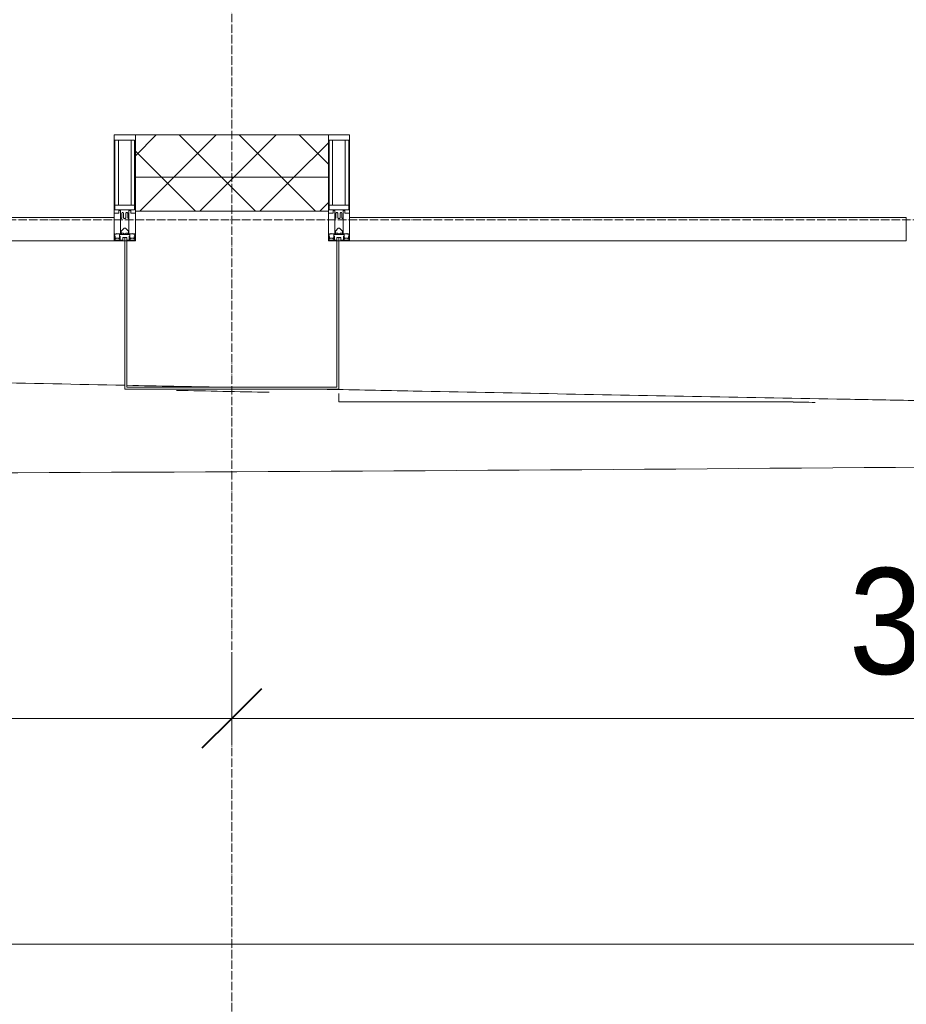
# Model space of a CAD drawing. Header units: millimetres. Extents: x 5617 to 110067, y 7718 to 195801.
# Tile 17 of 81: x 43563 to 45653, y 13549 to 15872. Entities that reach past the tile are written whole.
import ezdxf

# ---------------------------------------------------------------- set-up
doc = ezdxf.new("R2010")
doc.units = ezdxf.units.MM
doc.linetypes.add('ADSK_Линия сетки', pattern=[25, 20, -2.5, 0, -2.5])
doc.linetypes.add('Линия сетки', pattern=[25, 20, -2.5, 0, -2.5])
for name, color, linetype, lineweight in [('Импосты витража', 7, 'Continuous', 18), ('Колонны', 7, 'Continuous', 18), ('Оси', 7, 'Continuous', 9), ('Панели витража', 7, 'Continuous', 18), ('Размеры', 7, 'Continuous', 9), ('Размеры-100', 7, 'Continuous', 9), ('Стены разрез', 7, 'Continuous', 40), ('Стены штриховка', 7, 'Continuous', 40), ('Форма', 7, 'Continuous', 18), ('Формообразующий элемент-перекрытие', 7, 'Continuous', 18), ('Элементы узлов', 7, 'Continuous', 18)]:
    doc.layers.add(name, color=color, linetype=linetype, lineweight=lineweight)
doc.styles.add('Arial', font='arial.ttf', dxfattribs={"width": 0.9, "height": 250})
doc.dimstyles.new('Основной_2_5_мм', dxfattribs={"dimscale": 304.8, "dimtxt": 255.06485, "dimasz": 0.463911, "dimexe": 0.492126, "dimexo": 0.492126, "dimgap": 0.098425, "dimtad": 1, "dimdec": 0, "dimdsep": 46, "dimtxsty": 'Arial', "dimblk1": 'OBLIQUE', "dimblk2": 'OBLIQUE', "dimsah": 1, "dimcen": 0.09, "dimdle": 0.492126, "dimazin": 2, "dimtfac": 1, "dimtdec": 4, "dimtix": 1, "dimtmove": 0, "dimatfit": 3, "dimfxl": 1, "dimtvp": 1, "dimtolj": 1, "dimtzin": 0, "dimlwd": 20, "dimlwe": 20, "dimarcsym": 2})
pattern_1 = [(45, (0, 0), (-70.71068, 70.71068), []), (135, (0, 0), (-70.71068, -70.71068), [])]

# ---------------------------------------------------------------- blocks, each defined once
blk = doc.blocks.new('System Panel - A_PAN_Glass-7510832-МКСС_К4_L14_48_300_')
at = {"layer": 'Панели витража', "color": 253, "lineweight": 5, "true_color": 0xaaaaaa}
for p, q in [((656.25, 55), (-656.25, 55)), ((-656.25, 55), (-656.25, 0)), ((656.25, 0), (656.25, 55)), ((-656.25, 0), (656.25, 0))]:
    blk.add_line(p, q, dxfattribs=at)
blk = doc.blocks.new('Rectangular Mullion - 50Wx250H-2623690-МКСС_К4_L14_48_300_')
at = {"layer": 'Элементы узлов', "color": 253, "lineweight": 5, "true_color": 0xaaaaaa}
for p, q in [((-25, 65.2), (-25, 250)), ((-25, 250), (0, 250)), ((-23, 237.3), (0, 237.3)), ((-23, 237.3), (-23, 73.6)), ((-14.9, 84), (-14.9, 237.3)), ((25, 250), (0, 250)), ((23, 237.3), (0, 237.3)), ((14.9, 84), (14.9, 237.3)), ((23, 237.3), (23, 73.6)), ((25, 65.2), (25, 250)), ((0, 84), (-23, 84)), ((-0.5, 73.6), (-23, 73.6)), ((-14, 71.3), (-14, 65.2)), ((-10, 71.3), (-14, 71.3)), ((-10, 53), (-10, 71.3)), ((0, 84), (23, 84)), ((0.5, 73.6), (23, 73.6)), ((10, 71.3), (14, 71.3)), ((10, 53), (10, 71.3)), ((14, 71.3), (14, 65.2)), ((-14, 65.2), (-25, 65.2)), ((-8.7, 53), (-10, 53)), ((-10, 53), (-10, 17)), ((-8.7, 53), (-7, 54.7)), ((-7, 65.2), (-5.9, 67.3)), ((-7, 65.2), (-7, 54.7)), ((-4.1, 67.3), (-5.9, 67.3)), ((-4.1, 67.3), (-2.9, 65.1)), ((-2.9, 65.1), (-2.9, 54.6)), ((-1.3, 53), (-2.9, 54.6)), ((0, 53), (-1.3, 53)), ((0, 53), (1.3, 53)), ((1.3, 53), (2.9, 54.6)), ((4.1, 67.3), (2.9, 65.1)), ((2.9, 65.1), (2.9, 54.6)), ((4.1, 67.3), (5.9, 67.3)), ((7, 65.2), (5.9, 67.3)), ((7, 65.2), (7, 54.7)), ((8.7, 53), (7, 54.7)), ((8.7, 53), (10, 53)), ((10, 53), (10, 17)), ((14, 65.2), (25, 65.2)), ((-8.5, 23), (-1.5, 30)), ((-1.5, 30), (0, 30)), ((1.5, 30), (0, 30)), ((8.5, 23), (1.5, 30)), ((-23.8, 14.6), (-25, 14.2)), ((-25, 0), (-25, 14.2)), ((-22.3, 17), (-23.8, 17)), ((-23.8, 17), (-23.8, 14.6)), ((-22.5, 10.6), (-23.8, 14.6)), ((-22.5, 10.6), (-23.7, 9.9)), ((-23.7, 1.3), (-23.7, 9.9)), ((-23.7, 1.3), (-11.8, 1.3)), ((-23.2, 10.2), (-22.5, 8)), ((-22.5, 8), (-22.5, 4.5)), ((-21.3, 4.5), (-22.5, 4.5)), ((-22.3, 17), (-22.3, 16)), ((-22.3, 16), (-21.3, 16)), ((-19, 17.6), (-21.3, 16)), ((-21.3, 4.5), (-21.3, 6.5)), ((-21.3, 6.5), (-14.2, 6.5)), ((-18.4, 16.6), (-19, 17.6)), ((-7.4, 16.6), (-18.4, 16.6)), ((-14.2, 6.5), (-14.2, 4.5)), ((-13.2, 4.5), (-14.2, 4.5)), ((-13.2, 4.5), (-12.2, 7.2)), ((-12.7, 7.6), (-11.3, 11.4)), ((-12.7, 7.6), (-11.8, 6.9)), ((-12.2, 9), (-12.2, 14.8)), ((-12.2, 14.8), (0, 14.8)), ((-11.8, 1.3), (-11.8, 6.9)), ((-10.5, 11.2), (-11.3, 11.4)), ((-10.5, 1.5), (-10.5, 11.2)), ((-4.8, 1.5), (-10.5, 1.5)), ((-10, 17), (-7.5, 17)), ((-8.5, 18.5), (-8.5, 23)), ((-7.5, 18.5), (-8.5, 18.5)), ((-7.5, 17), (-7.5, 18.5)), ((-7.4, 18), (-7.4, 16.6)), ((-2.6, 18), (-7.4, 18)), ((0, 8), (-4.8, 8)), ((-4.8, 1.5), (-4.8, 8)), ((-2.6, 18), (-2.6, 16.8)), ((-2.6, 16.8), (0, 16.8)), ((2.6, 16.8), (0, 16.8)), ((0, 14.8), (0, 16.8)), ((0, 14.8), (0, 16.8)), ((12.2, 14.8), (0, 14.8)), ((0, 0), (0, 8)), ((0, 8), (4.8, 8)), ((0, 0), (0, 8)), ((2.6, 18), (2.6, 16.8)), ((2.6, 18), (7.4, 18)), ((4.8, 1.5), (4.8, 8)), ((4.8, 1.5), (10.5, 1.5)), ((7.4, 18), (7.4, 16.6)), ((7.4, 16.6), (18.4, 16.6)), ((7.5, 18.5), (8.5, 18.5)), ((7.5, 17), (7.5, 18.5)), ((10, 17), (7.5, 17)), ((8.5, 18.5), (8.5, 23)), ((10.5, 11.2), (11.3, 11.4)), ((10.5, 1.5), (10.5, 11.2)), ((12.7, 7.6), (11.3, 11.4)), ((12.7, 7.6), (11.8, 6.9)), ((11.8, 1.3), (11.8, 6.9)), ((23.7, 1.3), (11.8, 1.3)), ((12.2, 9), (12.2, 14.8)), ((13.2, 4.5), (12.2, 7.2)), ((13.2, 4.5), (14.2, 4.5)), ((21.3, 6.5), (14.2, 6.5)), ((14.2, 6.5), (14.2, 4.5)), ((18.4, 16.6), (19, 17.6)), ((19, 17.6), (21.3, 16)), ((22.3, 16), (21.3, 16)), ((21.3, 4.5), (21.3, 6.5)), ((21.3, 4.5), (22.5, 4.5)), ((22.3, 17), (22.3, 16)), ((22.3, 17), (23.8, 17)), ((22.5, 10.6), (23.8, 14.6)), ((22.5, 10.6), (23.7, 9.9)), ((23.2, 10.2), (22.5, 8)), ((22.5, 8), (22.5, 4.5)), ((23.7, 1.3), (23.7, 9.9)), ((23.8, 17), (23.8, 14.6)), ((23.8, 14.6), (25, 14.2)), ((25, 0), (25, 14.2)), ((-25, 0), (0, 0)), ((25, 0), (0, 0))]:
    blk.add_line(p, q, dxfattribs=at)
for centre, start, end in [((-0.5, 73.1), 360, 90), ((0.5, 73.1), 90, 180)]:
    blk.add_arc(centre, 0.5, start, end, dxfattribs=at)
blk = doc.blocks.new('Rectangular Mullion - R_StandardFrame_50Wx250H-V78-МКСС_К4_L14_48_300_')
at = {"layer": 'Импосты витража', "color": 253, "lineweight": 5, "true_color": 0xaaaaaa}
for p, q in [((-25, -250), (-25, 0)), ((-25, 0), (0, 0)), ((5, 0), (25, 0)), ((25, 0), (25, -250)), ((25, -250), (-25, -250))]:
    blk.add_line(p, q, dxfattribs=at)
blk = doc.blocks.new('Rectangular Mullion - R_StandardFrame_50Wx250H-7509108-МКСС_К4_L14_48_300_')
at = {"layer": 'Импосты витража', "color": 253, "lineweight": 5, "true_color": 0xaaaaaa}
for p, q in [((-25, -250), (-25, 0)), ((-25, 0), (-5, 0)), ((0, 0), (25, 0)), ((25, 0), (25, -250)), ((25, -250), (-25, -250))]:
    blk.add_line(p, q, dxfattribs=at)
blk = doc.blocks.new('A_SLK_PAN_Type1 - Прямой тип панели-6537686-МКСС_К4_L14_48_300_')
at = {"layer": 'Колонны', "lineweight": 5}
for p, q in [((-252.5, 350), (252.5, 350)), ((-252.5, 0), (-252.5, 350)), ((252.5, 350), (252.5, 0)), ((-247.5, 345), (-247.5, 0)), ((247.5, 345), (-247.5, 345)), ((247.5, 0), (247.5, 345)), ((-247.5, 0), (-252.5, 0)), ((252.5, 0), (247.5, 0))]:
    blk.add_line(p, q, dxfattribs=at)
blk = doc.blocks.new('A_OGR_PAN_Отлив - A_OGR_PAN_Отлив-6122351-МКСС_К4_L14_48_300_')
at = {"layer": 'Колонны', "color": 253, "lineweight": 5, "true_color": 0xaaaaaa}
for q in [(-681.2, -360.2), (389.6, -380)]:
    blk.add_line((-681.2, -380), q, dxfattribs=at)
blk = doc.blocks.new('135_SLK_K4_AR_FCD_rvt-1-МКСС_К4_L14_48_300_')
at = {"layer": 'Стены разрез', "lineweight": 5, "true_color": 0xaaaaaa}
h = blk.add_hatch(dxfattribs=at)
h.set_pattern_fill('FP_4', color=253, style=0, pattern_type=2)
h.set_pattern_definition(pattern_1)
h.paths.add_polyline_path([(111777.5, 15500), (111777.5, 15600), (111322.5, 15600), (111322.5, 15500), (111707, 15500)])
h = blk.add_hatch(dxfattribs=at)
h.set_pattern_fill('FP_4', color=253, style=0, pattern_type=2)
h.set_pattern_definition(pattern_1)
h.paths.add_polyline_path([(111322.5, 15420), (111777.5, 15420), (111777.5, 15500), (111322.5, 15500)])
at = {"layer": 'Стены разрез', "color": 253, "lineweight": 9, "true_color": 0xaaaaaa}
for p, q in [((111777.5, 15600), (111322.5, 15600)), ((111322.5, 15600), (111322.5, 15420)), ((111777.5, 15420), (111777.5, 15600)), ((111322.5, 15420), (111777.5, 15420))]:
    blk.add_line(p, q, dxfattribs=at)
at = {"layer": 'Стены штриховка', "color": 253, "lineweight": 9, "true_color": 0xaaaaaa}
blk.add_line((111777.5, 15500), (111322.5, 15500), dxfattribs=at)
at = {"layer": 'Форма', "color": 253, "lineweight": 9, "true_color": 0xaaaaaa}
for points, knots in [([(109935.1, 15038), (109935.9, 15038), (110050.2, 15035.5), (110277.6, 15030.6), (110617.5, 15023.4), (110957.6, 15016.3), (111184.3, 15011.6), (111297.6, 15009.3)], [-0.70542676, -0.70542676, -0.70542676, -0.70542676, -0.70535714, -0.69642857, -0.6875, -0.67857143, -0.66964286, -0.66964286, -0.66964286, -0.66964286]), ([(111774.8, 14999.7), (111842.3, 14998.4), (112023.2, 14994.8), (112317.5, 14989.1), (112657.6, 14982.7), (112940, 14977.5), (113109.1, 14974.4), (113165, 14973.4)], [-0.65710987, -0.65710987, -0.65710987, -0.65710987, -0.65178571, -0.64285714, -0.63392857, -0.625, -0.62060071, -0.62060071, -0.62060071, -0.62060071])]:
    blk.add_open_spline(points, degree=3, knots=knots, dxfattribs=at)
blk.add_open_spline([(111302.5, 15009.2), (111376.5, 15007.7), (111450.6, 15006.2), (111524.6, 15004.7)], degree=3, dxfattribs=at)
at = {"layer": 'Форма', "color": 253, "lineweight": 5, "true_color": 0xaaaaaa}
blk.add_open_spline([(95358.1, 14980.4), (99924.1, 14882.9), (106327.8, 14767.5), (112943.9, 14812.1), (114517.6, 14829.1)], degree=3, knots=[30.45309, 30.45309, 30.45309, 30.45309, 55.669869, 63.594788, 63.594788, 63.594788, 63.594788], dxfattribs=at)
at = {"layer": 'Формообразующий элемент-перекрытие', "color": 253, "lineweight": 5, "true_color": 0xaaaaaa}
for points in [[(111638.2, 14992.9), (111565.2, 14994.3), (111492.3, 14995.7), (111419.3, 14997.2)], [(112925.4, 14968.9), (112905.6, 14969.3), (112885.7, 14969.6), (112865.9, 14970)]]:
    blk.add_open_spline(points, degree=3, dxfattribs=at)
at = {"layer": 'Импосты витража', "color": 253, "lineweight": 5, "true_color": 0xaaaaaa}
for p in [(111297.5, 15350), (111802.5, 15350)]:
    blk.add_blockref('Rectangular Mullion - 50Wx250H-2623690-МКСС_К4_L14_48_300_', p, dxfattribs=at)
at = {"layer": 'Импосты витража', "color": 253, "lineweight": 5, "true_color": 0xaaaaaa, "extrusion": (0, 0, -1), "rotation": 180}
for name, p in [('Rectangular Mullion - R_StandardFrame_50Wx250H-V78-МКСС_К4_L14_48_300_', (-111297.5, 15350)), ('Rectangular Mullion - R_StandardFrame_50Wx250H-7509108-МКСС_К4_L14_48_300_', (-111802.5, 15350))]:
    blk.add_blockref(name, p, dxfattribs=at)
at = {"layer": 'Колонны', "color": 253, "lineweight": 5, "true_color": 0xaaaaaa, "rotation": 180}
blk.add_blockref('A_SLK_PAN_Type1 - Прямой тип панели-6537686-МКСС_К4_L14_48_300_', (111550, 15350), dxfattribs=at)
at = {"layer": 'Колонны', "color": 253, "lineweight": 5, "true_color": 0xaaaaaa}
blk.add_blockref('A_OGR_PAN_Отлив - A_OGR_PAN_Отлив-6122351-МКСС_К4_L14_48_300_', (112483.8, 15350), dxfattribs=at)
at = {"layer": 'Панели витража', "color": 253, "lineweight": 5, "true_color": 0xaaaaaa}
for p in [(110616.3, 15350), (112483.8, 15350)]:
    blk.add_blockref('System Panel - A_PAN_Glass-7510832-МКСС_К4_L14_48_300_', p, dxfattribs=at)
blk = doc.blocks.new('DIMBLOCK5-МКСС_К4_L14_48_300_')
at = {"layer": 'Размеры-100', "lineweight": 20, "transparency": 16777216}
for p, q in [((40462.7, 14223.5), (40462.7, 14373.5)), ((44062.7, 14223.5), (44062.7, 14373.5)), ((40462.7, 14223.5), (44062.7, 14223.5)), ((40462.7, 14223.5), (40462.7, 14173.5)), ((44062.7, 14223.5), (44062.7, 14173.5))]:
    blk.add_line(p, q, dxfattribs=at)
at = {"layer": 'Размеры-100', "lineweight": 40, "transparency": 16777216}
for p, q in [((40462.7, 14223.5), (40533.4, 14294.2)), ((44062.7, 14223.5), (44133.4, 14294.2)), ((40462.7, 14223.5), (40392, 14152.8)), ((44062.7, 14223.5), (43992, 14152.8))]:
    blk.add_line(p, q, dxfattribs=at)
at = {"layer": 'Размеры-100', "color": 0, "lineweight": 20, "transparency": 16777216, "insert": (41917.4, 14578.1), "char_height": 250, "width": 828.765, "attachment_point": 1, "line_spacing_factor": 0.941778, "style": 'Arial'}
blk.add_mtext('3600', dxfattribs=at)
blk = doc.blocks.new('_Oblique')
at = {"color": 0, "linetype": 'ByBlock', "lineweight": -2}
blk.add_line((-0.5, -0.5), (0.5, 0.5), dxfattribs=at)
blk = doc.blocks.new('DIMBLOCK6-МКСС_К4_L14_48_300_')
at = {"layer": 'Размеры-100', "lineweight": 20, "transparency": 16777216}
for p, q in [((44062.7, 14223.5), (44062.7, 14373.5)), ((47662.7, 14223.5), (47662.7, 14373.5)), ((44062.7, 14223.5), (47662.7, 14223.5)), ((44062.7, 14223.5), (44062.7, 14173.5)), ((47662.7, 14223.5), (47662.7, 14173.5))]:
    blk.add_line(p, q, dxfattribs=at)
at = {"layer": 'Размеры-100', "lineweight": 40, "transparency": 16777216}
for p, q in [((44062.7, 14223.5), (44133.4, 14294.2)), ((47662.7, 14223.5), (47733.4, 14294.2)), ((44062.7, 14223.5), (43992, 14152.8)), ((47662.7, 14223.5), (47592, 14152.8))]:
    blk.add_line(p, q, dxfattribs=at)
at = {"layer": 'Размеры-100', "color": 0, "lineweight": 20, "transparency": 16777216, "insert": (45517.4, 14578.1), "char_height": 250, "width": 828.765, "attachment_point": 1, "line_spacing_factor": 0.941778, "style": 'Arial'}
blk.add_mtext('3600', dxfattribs=at)
blk = doc.blocks.new('DIMBLOCK16-МКСС_К4_L14_48_300_')
at = {"layer": 'Размеры-100', "lineweight": 20, "transparency": 16777216}
for p, q in [((29662.7, 13690.7), (29662.7, 13840.7)), ((69262.7, 13690.7), (69262.7, 13840.7)), ((29512.7, 13690.7), (69412.7, 13690.7)), ((29662.7, 13690.7), (29662.7, 13640.7)), ((69262.7, 13690.7), (69262.7, 13640.7))]:
    blk.add_line(p, q, dxfattribs=at)
at = {"layer": 'Размеры-100', "lineweight": 40, "transparency": 16777216}
for p, q in [((29662.7, 13690.7), (29733.4, 13761.4)), ((69262.7, 13690.7), (69333.4, 13761.4)), ((29662.7, 13690.7), (29592, 13620)), ((69262.7, 13690.7), (69192, 13620))]:
    blk.add_line(p, q, dxfattribs=at)
at = {"layer": 'Размеры-100', "color": 0, "lineweight": 20, "transparency": 16777216, "insert": (49031.1, 14045.3), "char_height": 250, "width": 1035.956, "attachment_point": 1, "line_spacing_factor": 0.941778, "style": 'Arial'}
blk.add_mtext('39600', dxfattribs=at)

msp = doc.modelspace()

# ---------------------------------------------------------------- linework, layer by layer
at = {"layer": 'Оси', "linetype": 'Линия сетки'}
msp.add_line((44062.7, 12025.7), (44062.7, 33150), dxfattribs=at)
at = {"layer": 'Оси', "linetype": 'ADSK_Линия сетки'}
msp.add_line((69432.7, 15400), (25313.5, 15400), dxfattribs=at)

# ---------------------------------------------------------------- block references
at = {"lineweight": 5}
msp.add_blockref('135_SLK_K4_AR_FCD_rvt-1-МКСС_К4_L14_48_300_', (-67487.3, 0), dxfattribs=at)

# ---------------------------------------------------------------- dimensions: what is measured, and where the dimension line sits
at = {"layer": 'Размеры', "lineweight": 20}
for base, p1, p2, override, picture, middle in [((44062.7, 14223.5), (40462.7, 14323.5), (44062.7, 14323.5), {"dimpost": '<>', "dimfxl": 3600}, 'DIMBLOCK5-МКСС_К4_L14_48_300_', (42262.7, 14381.3)), ((47662.7, 14223.5), (44062.7, 14323.5), (47662.7, 14323.5), {"dimpost": '<>', "dimfxl": 3600}, 'DIMBLOCK6-МКСС_К4_L14_48_300_', (45862.7, 14381.3)), ((69262.7, 13690.7), (29662.7, 13790.7), (69262.7, 13790.7), {"dimpost": '<>', "dimfxl": 39600}, 'DIMBLOCK16-МКСС_К4_L14_48_300_', (49462.7, 13848.4))]:
    dim = msp.add_linear_dim(base=base, p1=p1, p2=p2, dimstyle='Основной_2_5_мм', override=override, dxfattribs=at)
    dim.commit()
    dim.dimension.update_dxf_attribs({"geometry": picture, "text_midpoint": middle})

doc.saveas('drawing.dxf')
